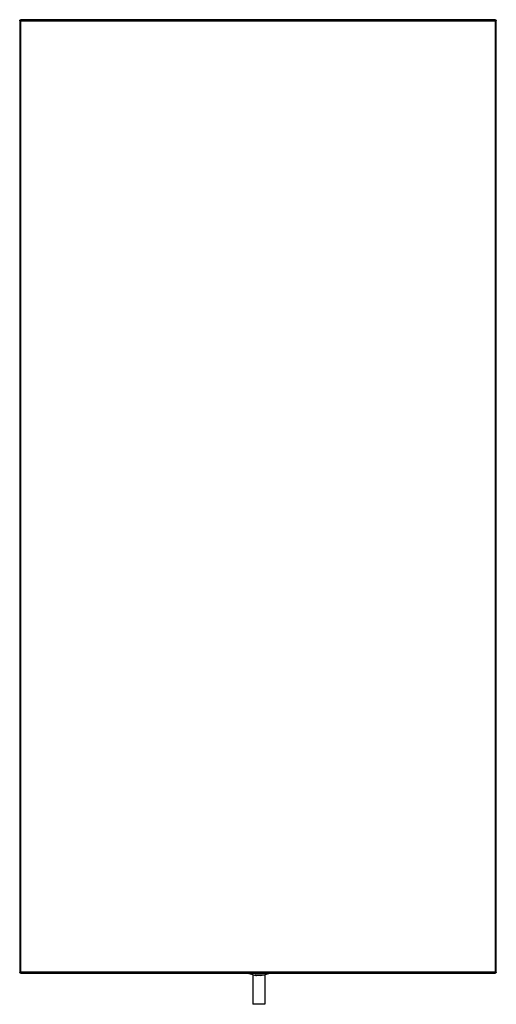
# Model space of a CAD drawing. Header units: millimetres. Extents: x 0 to 400, y -826 to 0.
import ezdxf

# ---------------------------------------------------------------- set-up
doc = ezdxf.new("R2010")
doc.units = ezdxf.units.MM
doc.header["$MEASUREMENT"] = 0
for name, color, linetype, lineweight in [('0 Misc', 7, 'Continuous', 35), ('1 Drafting Lines', 7, 'Continuous', 35), ('5 Hatches', 7, 'Continuous', 35), ('62 Storage', 7, 'Continuous', 35)]:
    doc.layers.add(name, color=color, linetype=linetype, lineweight=lineweight)

# ---------------------------------------------------------------- blocks, each defined once
blk = doc.blocks.new('MACRO_0_a983ae5f-abb5-4706-a4cb-f265fb659655')
at = {"layer": '0 Misc', "color": 7, "linetype": 'Continuous', "lineweight": 25, "ltscale": 50}
for p, q in [((192.92, -799.7), (192.39, -799.7)), ((194.45, -799.7), (193.29, -799.7)), ((194.45, -800.4), (193.29, -800.4)), ((196.9, -799.7), (195.18, -799.7)), ((197.45, -800.4), (195.18, -800.4)), ((195.66, -801.23), (195.64, -801.23)), ((195.64, -801.27), (195.64, -826.1)), ((203.54, -799.7), (197.74, -799.7)), ((203.54, -800.4), (197.74, -800.4)), ((206.1, -800.4), (203.83, -800.4)), ((206.1, -799.7), (204.38, -799.7)), ((205.64, -801.23), (205.63, -801.23)), ((205.64, -801.27), (205.64, -826.1)), ((207.99, -799.7), (206.83, -799.7)), ((207.99, -800.4), (206.83, -800.4)), ((208.89, -799.7), (208.36, -799.7)), ((202.51, -802), (198.77, -802)), ((205.64, -826.1), (195.64, -826.1))]:
    blk.add_line(p, q, dxfattribs=at)
for points in [[(208.99, -799.7), (209.14, -799.7), (192.14, -799.7), (192.29, -799.7)], [(192.96, -800.4), (192.39, -800.4), (192.39, -800.4)], [(195.64, -801.23), (198.09, -801.84), (198.77, -802)], [(195.64, -801.27), (195.64, -801.26), (195.64, -801.23), (195.64, -801.23)], [(202.51, -802), (203.52, -801.76), (205.64, -801.23)], [(205.64, -801.23), (205.64, -801.26), (205.64, -801.27)], [(208.89, -800.4), (208.89, -800.4), (208.32, -800.4)], [(198.76, -802), (197.76, -801.76), (197.61, -801.72)], [(203.46, -801.77), (203.19, -801.84), (202.51, -802)]]:
    blk.add_lwpolyline(points, dxfattribs=at)
at = {"layer": '1 Drafting Lines', "color": 7, "linetype": 'Continuous', "lineweight": 25, "ltscale": 50}
for p, q in [((192.14, -799.7), (191.2, -799.1)), ((192.39, -800.4), (192.39, -799.7)), ((195.64, -801.27), (192.39, -800.4)), ((208.89, -800.4), (205.64, -801.27)), ((208.89, -799.7), (208.89, -800.4)), ((210.08, -799.1), (209.14, -799.7))]:
    blk.add_line(p, q, dxfattribs=at)
at = {"layer": '62 Storage', "color": 7, "linetype": 'Continuous', "lineweight": 25, "ltscale": 50}
for p, q in [((399, 0), (1, 0)), ((1, 0), (1, -1)), ((1, -1), (0, -1)), ((0, -1), (0, -799)), ((0.08, -0.62), (0.09, -0.58)), ((0.09, -0.58), (0.22, -0.38)), ((0.1, -0.58), (0.13, -0.5)), ((0.13, -0.5), (0.19, -0.43)), ((0.22, -0.38), (0.29, -0.29)), ((0.29, -0.29), (0.38, -0.22)), ((0.38, -0.22), (0.58, -0.09)), ((0.49, -0.15), (0.55, -0.11)), ((0.58, -0.09), (0.62, -0.08)), ((1, -1), (399, -1)), ((1, -799), (1, -1)), ((399, -1), (399, 0)), ((399, -1), (399, -799)), ((400, -1), (399, -1)), ((399.38, -0.08), (399.5, -0.13)), ((399.5, -0.13), (399.71, -0.29)), ((399.92, -0.62), (399.97, -0.78)), ((399.97, -0.78), (400, -1)), ((400, -799), (400, -1)), ((0.02, -799.18), (0, -799)), ((0, -799), (1, -799)), ((0.08, -799.38), (0.02, -799.18)), ((0.5, -799.87), (0.29, -799.71)), ((0.62, -799.92), (0.5, -799.87)), ((0.55, -799.89), (0.54, -799.89)), ((0.62, -799.92), (0.55, -799.89)), ((1, -799), (1, -800)), ((399, -799), (1, -799)), ((1, -800), (399, -800)), ((194.75, -799.6), (194.75, -799.94)), ((194.75, -800.45), (194.75, -800.6)), ((203.75, -799.6), (203.75, -799.94)), ((203.75, -800.45), (203.75, -800.6)), ((399, -799), (400, -799)), ((399, -800), (399, -799)), ((399.42, -799.91), (399.38, -799.92)), ((399.62, -799.78), (399.42, -799.91)), ((399.71, -799.71), (399.62, -799.78)), ((399.78, -799.62), (399.71, -799.71)), ((399.91, -799.42), (399.78, -799.62)), ((399.92, -799.38), (399.91, -799.42))]:
    blk.add_line(p, q, dxfattribs=at)
for points in [[(0, -1), (0.02, -0.82), (0.08, -0.62)], [(0.62, -0.08), (0.78, -0.03), (1, 0)], [(399, 0), (399.18, -0.02), (399.38, -0.08)], [(399.71, -0.29), (399.89, -0.55), (399.92, -0.62)], [(0.08, -799.38), (0.08, -799.38), (0.03, -799.22), (0, -799)], [(0.29, -799.71), (0.11, -799.45), (0.08, -799.38), (0.08, -799.38)], [(0.29, -799.71), (0.13, -799.5), (0.11, -799.46)], [(1, -800), (0.82, -799.98), (0.62, -799.92)]]:
    blk.add_lwpolyline(points, dxfattribs=at)
for centre, start, end in [((1, -1), 90, 180), ((399, -1), 0, 90), ((1, -799), 180, 270), ((399, -799), 270, 0)]:
    blk.add_arc(centre, 1, start, end, dxfattribs=at)

msp = doc.modelspace()

# ---------------------------------------------------------------- block references
at = {"color": 7, "linetype": 'ByBlock'}
msp.add_blockref('MACRO_0_a983ae5f-abb5-4706-a4cb-f265fb659655', (0, 0), dxfattribs=at)

doc.saveas('drawing.dxf')
